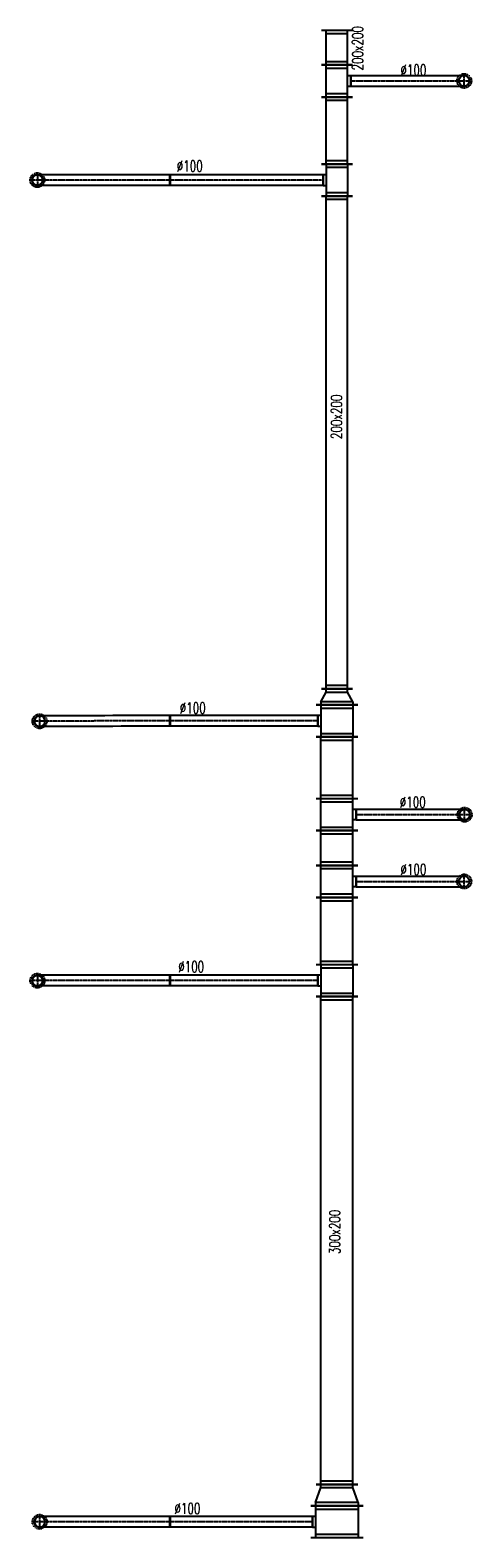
# Model space of a CAD drawing. Extents: x -7228 to 74941, y -112898 to 85621.
# Tile 204 of 256: x 25715 to 26129, y 37047 to 38460. Entities that reach past the tile are written whole.
import ezdxf

# ---------------------------------------------------------------- set-up
doc = ezdxf.new("R2010")
doc.units = 0
doc.linetypes.add('DASHDOT', pattern=[1, 0.5, -0.25, 0, -0.25])
doc.linetypes.add('DASHED', pattern=[0.75, 0.5, -0.25])
doc.layers.get('0').update_dxf_attribs({"color": 101, "linetype": 'CONTINUOUS'})
for name, color, linetype in [('E35', 6, 'CONTINUOUS'), ('FLUID-W8B', 7, 'CONTINUOUS'), ('FLUID-W8B-SYM', 7, 'CONTINUOUS'), ('m-went-opis', 86, 'CONTINUOUS')]:
    doc.layers.add(name, color=color, linetype=linetype)
doc.styles.add('tab-bud$0$ROMANS', font='romans', dxfattribs={"width": 0.7})
doc.linetypes.add('ZIGZAG', pattern='A,0.00254,-5.08,[131,ltypeshp.shx,S=5.08,R=0,X=-5.08,Y=0],-10.16,[131,ltypeshp.shx,S=5.08,R=180,X=5.08,Y=0],-5.08', length=20.32254)

# ---------------------------------------------------------------- blocks, each defined once
blk = doc.blocks.new('*U7247')
at = {"color": 4, "linetype": 'DASHED'}
blk.add_circle((0, 0), 67.5, dxfattribs=at)
at = {"color": 0, "linetype": 'ByBlock', "lineweight": -2}
blk.add_circle((0, 0), 50, dxfattribs=at)
blk = doc.blocks.new('*U7229')
at = {"color": 4, "linetype": 'DASHED'}
blk.add_circle((0, 0), 67.5, dxfattribs=at)
at = {"color": 0, "linetype": 'ByBlock', "lineweight": -2}
blk.add_circle((0, 0), 50, dxfattribs=at)
blk = doc.blocks.new('*U7228')
at = {"color": 4, "linetype": 'DASHED'}
blk.add_circle((0, 0), 67.5, dxfattribs=at)
at = {"color": 0, "linetype": 'ByBlock', "lineweight": -2}
blk.add_circle((0, 0), 50, dxfattribs=at)
blk = doc.blocks.new('*U7209')
at = {"color": 4, "linetype": 'DASHED'}
blk.add_circle((0, 0), 67.5, dxfattribs=at)
at = {"color": 0, "linetype": 'ByBlock', "lineweight": -2}
blk.add_circle((0, 0), 50, dxfattribs=at)
blk = doc.blocks.new('*U7227')
at = {"color": 4, "linetype": 'DASHED'}
blk.add_circle((0, 0), 67.5, dxfattribs=at)
at = {"color": 0, "linetype": 'ByBlock', "lineweight": -2}
blk.add_circle((0, 0), 50, dxfattribs=at)
blk = doc.blocks.new('*U7226')
at = {"color": 4, "linetype": 'DASHED'}
blk.add_circle((0, 0), 67.5, dxfattribs=at)
at = {"color": 0, "linetype": 'ByBlock', "lineweight": -2}
blk.add_circle((0, 0), 50, dxfattribs=at)
blk = doc.blocks.new('*U7207')
at = {"color": 4, "linetype": 'DASHED'}
blk.add_circle((0, 0), 67.5, dxfattribs=at)
at = {"color": 0, "linetype": 'ByBlock', "lineweight": -2}
blk.add_circle((0, 0), 50, dxfattribs=at)
blk = doc.blocks.new('*U7233')
at = {"color": 1, "linetype": 'Continuous', "lineweight": -2}
for p, q in [((-150, -245), (-150, 245)), ((150, 245), (150, -245)), ((50, -230), (-50, -230))]:
    blk.add_line(p, q, dxfattribs=at)
at = {"color": 0, "linetype": 'ByBlock', "lineweight": -2}
for p, q in [((-150, 200), (150, 200)), ((-150, -200), (150, -200)), ((-50, -200), (-50, -230)), ((50, -230), (50, -200))]:
    blk.add_line(p, q, dxfattribs=at)
at = {"color": 4, "linetype": 'Continuous'}
for p, q in [((-120, -200), (-120, 200)), ((120, 200), (120, -200))]:
    blk.add_line(p, q, dxfattribs=at)
blk = doc.blocks.new('*U7232')
at = {"color": 1, "linetype": 'Continuous', "lineweight": -2}
for p, q in [((-100, -245), (-100, 245)), ((100, 195), (100, -195))]:
    blk.add_line(p, q, dxfattribs=at)
at = {"color": 0, "linetype": 'ByBlock', "lineweight": -2}
for p, q in [((-70, 200), (-100, 200)), ((-70, 200), (70, 150)), ((70, 150), (100, 150)), ((-70, -200), (-100, -200)), ((-70, -200), (70, -150)), ((70, -150), (100, -150))]:
    blk.add_line(p, q, dxfattribs=at)
at = {"color": 4, "linetype": 'Continuous'}
for p, q in [((-70, -200), (-70, 200)), ((70, 150), (70, -150))]:
    blk.add_line(p, q, dxfattribs=at)
blk = doc.blocks.new('*U7231')
at = {"color": 1, "linetype": 'Continuous', "lineweight": -2}
for p, q in [((-666.5, -50), (-666.5, 50)), ((666.5, 50), (666.5, -50))]:
    blk.add_line(p, q, dxfattribs=at)
at = {"color": 0, "linetype": 'ByBlock', "lineweight": -2}
for p, q in [((-666.5, 50), (666.5, 50)), ((-666.5, -50), (666.5, -50))]:
    blk.add_line(p, q, dxfattribs=at)
at = {"layer": 'FLUID-W8B-SYM', "color": 2, "linetype": 'DASHDOT'}
blk.add_line((-666.5, 0), (666.5, 0), dxfattribs=at)
blk = doc.blocks.new('*U7230')
at = {"color": 1, "linetype": 'Continuous', "lineweight": -2}
blk.add_line((1221, 50), (1221, -50), dxfattribs=at)
at = {"color": 0, "linetype": 'ByBlock', "lineweight": -2}
blk.add_arc((0, 0), 50, 90, 270, dxfattribs=at)
at = {"color": 4, "linetype": 'DASHED', "lineweight": -2}
blk.add_arc((0, 0), 50, 270, 90, dxfattribs=at)
at = {"color": 1, "linetype": 'ZIGZAG', "lineweight": -2, "ltscale": 0.4}
for points in [[(1221, 50), (0, 50)], [(1221, -50), (0, -50)]]:
    blk.add_spline(points, degree=3, dxfattribs=at)
at = {"layer": 'FLUID-W8B-SYM', "color": 2, "linetype": 'DASHDOT'}
for p, q in [((0, 50), (0, -50)), ((0, 0), (-50, 0))]:
    blk.add_line(p, q, dxfattribs=at)
at = {"layer": 'FLUID-W8B-SYM', "color": 2, "linetype": 'DASHDOT', "start_tangent": (-1, 0), "end_tangent": (-1, 0)}
blk.add_spline([(1221, 0), (0, 0)], degree=3, dxfattribs=at)
blk = doc.blocks.new('*U7225')
at = {"color": 1, "linetype": 'Continuous', "lineweight": -2}
for p, q in [((-2285, -195), (-2285, 195)), ((2285, 195), (2285, -195))]:
    blk.add_line(p, q, dxfattribs=at)
at = {"color": 0, "linetype": 'ByBlock', "lineweight": -2}
for p, q in [((-2285, 150), (2285, 150)), ((-2285, -150), (2285, -150))]:
    blk.add_line(p, q, dxfattribs=at)
at = {"color": 4, "linetype": 'Continuous'}
for p, q in [((-2255, -150), (-2255, 150)), ((2255, 150), (2255, -150))]:
    blk.add_line(p, q, dxfattribs=at)
blk = doc.blocks.new('*U7224')
at = {"color": 1, "linetype": 'Continuous', "lineweight": -2}
for p, q in [((-150, -195), (-150, 195)), ((150, 195), (150, -195)), ((50, -180), (-50, -180))]:
    blk.add_line(p, q, dxfattribs=at)
at = {"color": 0, "linetype": 'ByBlock', "lineweight": -2}
for p, q in [((-150, 150), (150, 150)), ((-150, -150), (150, -150)), ((-50, -150), (-50, -180)), ((50, -180), (50, -150))]:
    blk.add_line(p, q, dxfattribs=at)
at = {"color": 4, "linetype": 'Continuous'}
for p, q in [((-120, -150), (-120, 150)), ((120, 150), (120, -150))]:
    blk.add_line(p, q, dxfattribs=at)
blk = doc.blocks.new('*U7223')
at = {"color": 1, "linetype": 'Continuous', "lineweight": -2}
for p, q in [((-314.5, -195), (-314.5, 195)), ((314.5, 195), (314.5, -195))]:
    blk.add_line(p, q, dxfattribs=at)
at = {"color": 0, "linetype": 'ByBlock', "lineweight": -2}
for p, q in [((-314.5, 150), (314.5, 150)), ((-314.5, -150), (314.5, -150))]:
    blk.add_line(p, q, dxfattribs=at)
at = {"color": 4, "linetype": 'Continuous'}
for p, q in [((-284.5, -150), (-284.5, 150)), ((284.5, 150), (284.5, -150))]:
    blk.add_line(p, q, dxfattribs=at)
blk = doc.blocks.new('*U7222')
at = {"color": 1, "linetype": 'Continuous', "lineweight": -2}
for p, q in [((-691.5, -50), (-691.5, 50)), ((691.5, 50), (691.5, -50))]:
    blk.add_line(p, q, dxfattribs=at)
at = {"color": 0, "linetype": 'ByBlock', "lineweight": -2}
for p, q in [((-691.5, 50), (691.5, 50)), ((-691.5, -50), (691.5, -50))]:
    blk.add_line(p, q, dxfattribs=at)
at = {"layer": 'FLUID-W8B-SYM', "color": 2, "linetype": 'DASHDOT'}
blk.add_line((-691.5, 0), (691.5, 0), dxfattribs=at)
blk = doc.blocks.new('*U7221')
at = {"color": 1, "linetype": 'Continuous', "lineweight": -2}
blk.add_line((1242, 50), (1242, -50), dxfattribs=at)
at = {"color": 0, "linetype": 'ByBlock', "lineweight": -2}
blk.add_arc((0, 0), 50, 90, 270, dxfattribs=at)
at = {"color": 4, "linetype": 'DASHED', "lineweight": -2}
blk.add_arc((0, 0), 50, 270, 90, dxfattribs=at)
at = {"color": 1, "linetype": 'ZIGZAG', "lineweight": -2, "ltscale": 0.4}
for points in [[(1242, 50), (0, 50)], [(1242, -50), (0, -50)]]:
    blk.add_spline(points, degree=3, dxfattribs=at)
at = {"layer": 'FLUID-W8B-SYM', "color": 2, "linetype": 'DASHDOT'}
for p, q in [((0, 0), (-50, 0)), ((0, 50), (0, -50))]:
    blk.add_line(p, q, dxfattribs=at)
at = {"layer": 'FLUID-W8B-SYM', "color": 2, "linetype": 'DASHDOT', "start_tangent": (-1, 0), "end_tangent": (-1, 0)}
blk.add_spline([(1242, 0), (0, 0)], degree=3, dxfattribs=at)
blk = doc.blocks.new('*U7220')
at = {"color": 1, "linetype": 'Continuous', "lineweight": -2}
for p, q in [((-150, -195), (-150, 195)), ((150, 195), (150, -195)), ((50, -180), (-50, -180))]:
    blk.add_line(p, q, dxfattribs=at)
at = {"color": 0, "linetype": 'ByBlock', "lineweight": -2}
for p, q in [((-150, 150), (150, 150)), ((-150, -150), (150, -150)), ((-50, -180), (-50, -150)), ((50, -150), (50, -180))]:
    blk.add_line(p, q, dxfattribs=at)
at = {"color": 4, "linetype": 'Continuous'}
for p, q in [((-120, -150), (-120, 150)), ((120, 150), (120, -150))]:
    blk.add_line(p, q, dxfattribs=at)
blk = doc.blocks.new('*U7219')
at = {"color": 1, "linetype": 'Continuous', "lineweight": -2}
for p, q in [((-163, -195), (-163, 195)), ((163, 195), (163, -195))]:
    blk.add_line(p, q, dxfattribs=at)
at = {"color": 0, "linetype": 'ByBlock', "lineweight": -2}
for p, q in [((-163, 150), (163, 150)), ((-163, -150), (163, -150))]:
    blk.add_line(p, q, dxfattribs=at)
at = {"color": 4, "linetype": 'Continuous'}
for p, q in [((-133, -150), (-133, 150)), ((133, 150), (133, -150))]:
    blk.add_line(p, q, dxfattribs=at)
blk = doc.blocks.new('*U7218')
at = {"color": 1, "linetype": 'Continuous', "lineweight": -2}
for p, q in [((-150, -195), (-150, 195)), ((150, 195), (150, -195)), ((50, -180), (-50, -180))]:
    blk.add_line(p, q, dxfattribs=at)
at = {"color": 0, "linetype": 'ByBlock', "lineweight": -2}
for p, q in [((-150, 150), (150, 150)), ((-150, -150), (150, -150)), ((-50, -180), (-50, -150)), ((50, -150), (50, -180))]:
    blk.add_line(p, q, dxfattribs=at)
at = {"color": 4, "linetype": 'Continuous'}
for p, q in [((-120, -150), (-120, 150)), ((120, 150), (120, -150))]:
    blk.add_line(p, q, dxfattribs=at)
blk = doc.blocks.new('*U7217')
at = {"color": 1, "linetype": 'Continuous', "lineweight": -2}
blk.add_line((-1011, -50), (-1011, 50), dxfattribs=at)
at = {"color": 4, "linetype": 'DASHED', "lineweight": -2}
blk.add_arc((0, 0), 50, 90, 270, dxfattribs=at)
at = {"color": 0, "linetype": 'ByBlock', "lineweight": -2}
blk.add_arc((0, 0), 50, 270, 90, dxfattribs=at)
at = {"color": 1, "linetype": 'ZIGZAG', "lineweight": -2, "ltscale": 0.4}
for points in [[(-1011, 50), (0, 50)], [(-1011, -50), (0, -50)]]:
    blk.add_spline(points, degree=3, dxfattribs=at)
at = {"layer": 'FLUID-W8B-SYM', "color": 2, "linetype": 'DASHDOT'}
for p, q in [((0, -50), (0, 50)), ((0, 0), (50, 0))]:
    blk.add_line(p, q, dxfattribs=at)
at = {"layer": 'FLUID-W8B-SYM', "color": 2, "linetype": 'DASHDOT', "start_tangent": (1, 0), "end_tangent": (1, 0)}
blk.add_spline([(-1011, 0), (0, 0)], degree=3, dxfattribs=at)
blk = doc.blocks.new('*U7216')
at = {"color": 1, "linetype": 'Continuous', "lineweight": -2}
blk.add_line((-1015, -50), (-1015, 50), dxfattribs=at)
at = {"color": 4, "linetype": 'DASHED', "lineweight": -2}
blk.add_arc((0, 0), 50, 90, 270, dxfattribs=at)
at = {"color": 0, "linetype": 'ByBlock', "lineweight": -2}
blk.add_arc((0, 0), 50, 270, 90, dxfattribs=at)
at = {"color": 1, "linetype": 'ZIGZAG', "lineweight": -2, "ltscale": 0.4}
for points in [[(-1015, 50), (0, 50)], [(-1015, -50), (0, -50)]]:
    blk.add_spline(points, degree=3, dxfattribs=at)
at = {"layer": 'FLUID-W8B-SYM', "color": 2, "linetype": 'DASHDOT'}
for p, q in [((0, -50), (0, 50)), ((0, 0), (50, 0))]:
    blk.add_line(p, q, dxfattribs=at)
at = {"layer": 'FLUID-W8B-SYM', "color": 2, "linetype": 'DASHDOT', "start_tangent": (1, 0), "end_tangent": (1, 0)}
blk.add_spline([(-1015, 0), (0, 0)], degree=3, dxfattribs=at)
blk = doc.blocks.new('*U7215')
at = {"color": 1, "linetype": 'Continuous', "lineweight": -2}
for p, q in [((-289.5, -195), (-289.5, 195)), ((289.5, 195), (289.5, -195))]:
    blk.add_line(p, q, dxfattribs=at)
at = {"color": 0, "linetype": 'ByBlock', "lineweight": -2}
for p, q in [((-289.5, 150), (289.5, 150)), ((-289.5, -150), (289.5, -150))]:
    blk.add_line(p, q, dxfattribs=at)
at = {"color": 4, "linetype": 'Continuous'}
for p, q in [((-259.5, -150), (-259.5, 150)), ((259.5, 150), (259.5, -150))]:
    blk.add_line(p, q, dxfattribs=at)
blk = doc.blocks.new('*U7214')
at = {"color": 1, "linetype": 'Continuous', "lineweight": -2}
for p, q in [((-150, -195), (-150, 195)), ((150, 195), (150, -195)), ((50, -180), (-50, -180))]:
    blk.add_line(p, q, dxfattribs=at)
at = {"color": 0, "linetype": 'ByBlock', "lineweight": -2}
for p, q in [((-150, 150), (150, 150)), ((-150, -150), (150, -150)), ((-50, -150), (-50, -180)), ((50, -180), (50, -150))]:
    blk.add_line(p, q, dxfattribs=at)
at = {"color": 4, "linetype": 'Continuous'}
for p, q in [((-120, -150), (-120, 150)), ((120, 150), (120, -150))]:
    blk.add_line(p, q, dxfattribs=at)
blk = doc.blocks.new('*U7213')
at = {"color": 1, "linetype": 'Continuous', "lineweight": -2}
for p, q in [((-75, -195), (-75, 195)), ((75, 145), (75, -145))]:
    blk.add_line(p, q, dxfattribs=at)
at = {"color": 0, "linetype": 'ByBlock', "lineweight": -2}
for p, q in [((-45, 150), (-75, 150)), ((-45, 150), (45, 100)), ((45, 100), (75, 100)), ((-45, -150), (45, -100)), ((45, -100), (75, -100)), ((-45, -150), (-75, -150))]:
    blk.add_line(p, q, dxfattribs=at)
at = {"color": 4, "linetype": 'Continuous'}
for p, q in [((-45, -150), (-45, 150)), ((45, 100), (45, -100))]:
    blk.add_line(p, q, dxfattribs=at)
blk = doc.blocks.new('*U7212')
at = {"color": 1, "linetype": 'Continuous', "lineweight": -2}
for p, q in [((-2308.5, -145), (-2308.5, 145)), ((2308.5, 145), (2308.5, -145))]:
    blk.add_line(p, q, dxfattribs=at)
at = {"color": 0, "linetype": 'ByBlock', "lineweight": -2}
for p, q in [((-2308.5, 100), (2308.5, 100)), ((-2308.5, -100), (2308.5, -100))]:
    blk.add_line(p, q, dxfattribs=at)
at = {"color": 4, "linetype": 'Continuous'}
for p, q in [((-2278.5, -100), (-2278.5, 100)), ((2278.5, 100), (2278.5, -100))]:
    blk.add_line(p, q, dxfattribs=at)
blk = doc.blocks.new('*U7211')
at = {"color": 1, "linetype": 'Continuous', "lineweight": -2}
for p, q in [((-691.5, -50), (-691.5, 50)), ((691.5, 50), (691.5, -50))]:
    blk.add_line(p, q, dxfattribs=at)
at = {"color": 0, "linetype": 'ByBlock', "lineweight": -2}
for p, q in [((-691.5, 50), (691.5, 50)), ((-691.5, -50), (691.5, -50))]:
    blk.add_line(p, q, dxfattribs=at)
at = {"layer": 'FLUID-W8B-SYM', "color": 2, "linetype": 'DASHDOT'}
blk.add_line((-691.5, 0), (691.5, 0), dxfattribs=at)
blk = doc.blocks.new('*U7210')
at = {"color": 1, "linetype": 'Continuous', "lineweight": -2}
blk.add_line((1221, 54), (1221, -46), dxfattribs=at)
at = {"color": 0, "linetype": 'ByBlock', "lineweight": -2}
blk.add_arc((0, 0), 50, 90.2496, 270.2496, dxfattribs=at)
at = {"color": 4, "linetype": 'DASHED', "lineweight": -2}
blk.add_arc((0, 0), 50, 270.2496, 90.2496, dxfattribs=at)
at = {"color": 1, "linetype": 'ZIGZAG', "lineweight": -2, "ltscale": 0.4}
for points in [[(1221, 54), (0, 50)], [(1221, -46), (0, -50)]]:
    blk.add_spline(points, degree=3, dxfattribs=at)
at = {"layer": 'FLUID-W8B-SYM', "color": 2, "linetype": 'DASHDOT'}
for p, q in [((0, 50), (0, -50)), ((0, 0), (-50, 0))]:
    blk.add_line(p, q, dxfattribs=at)
at = {"layer": 'FLUID-W8B-SYM', "color": 2, "linetype": 'DASHDOT', "start_tangent": (-1, 0), "end_tangent": (-0.999991, -0.004356)}
blk.add_spline([(1221, 4), (0, 0)], degree=3, dxfattribs=at)
blk = doc.blocks.new('*U7205')
at = {"color": 1, "linetype": 'Continuous', "lineweight": -2}
for p, q in [((-150, -145), (-150, 145)), ((150, 145), (150, -145)), ((50, -130), (-50, -130))]:
    blk.add_line(p, q, dxfattribs=at)
at = {"color": 0, "linetype": 'ByBlock', "lineweight": -2}
for p, q in [((-150, 100), (150, 100)), ((-150, -100), (150, -100)), ((-50, -100), (-50, -130)), ((50, -130), (50, -100))]:
    blk.add_line(p, q, dxfattribs=at)
at = {"color": 4, "linetype": 'Continuous'}
for p, q in [((-120, -100), (-120, 100)), ((120, 100), (120, -100))]:
    blk.add_line(p, q, dxfattribs=at)
blk = doc.blocks.new('*U7204')
at = {"color": 1, "linetype": 'Continuous', "lineweight": -2}
for p, q in [((-314, -145), (-314, 145)), ((314, 145), (314, -145))]:
    blk.add_line(p, q, dxfattribs=at)
at = {"color": 0, "linetype": 'ByBlock', "lineweight": -2}
for p, q in [((-314, 100), (314, 100)), ((-314, -100), (314, -100))]:
    blk.add_line(p, q, dxfattribs=at)
at = {"color": 4, "linetype": 'Continuous'}
for p, q in [((-284, -100), (-284, 100)), ((284, 100), (284, -100))]:
    blk.add_line(p, q, dxfattribs=at)
blk = doc.blocks.new('*U7203')
at = {"color": 1, "linetype": 'Continuous', "lineweight": -2}
for p, q in [((-716.5, -50), (-716.5, 50)), ((716.5, 50), (716.5, -50))]:
    blk.add_line(p, q, dxfattribs=at)
at = {"color": 0, "linetype": 'ByBlock', "lineweight": -2}
for p, q in [((-716.5, 50), (716.5, 50)), ((-716.5, -50), (716.5, -50))]:
    blk.add_line(p, q, dxfattribs=at)
at = {"layer": 'FLUID-W8B-SYM', "color": 2, "linetype": 'DASHDOT'}
blk.add_line((-716.5, 0), (716.5, 0), dxfattribs=at)
blk = doc.blocks.new('*U7202')
at = {"color": 1, "linetype": 'Continuous', "lineweight": -2}
blk.add_line((1242, 50), (1242, -50), dxfattribs=at)
at = {"color": 0, "linetype": 'ByBlock', "lineweight": -2}
blk.add_arc((0, 0), 50, 90.0288, 270.0288, dxfattribs=at)
at = {"color": 4, "linetype": 'DASHED', "lineweight": -2}
blk.add_arc((0, 0), 50, 270.0288, 90.0288, dxfattribs=at)
at = {"color": 1, "linetype": 'ZIGZAG', "lineweight": -2, "ltscale": 0.4}
for points in [[(1242, 50), (0, 50)], [(1242, -50), (0, -50)]]:
    blk.add_spline(points, degree=3, dxfattribs=at)
at = {"layer": 'FLUID-W8B-SYM', "color": 2, "linetype": 'DASHDOT'}
for p, q in [((0, 0), (-50, 0)), ((0, 50), (0, -50))]:
    blk.add_line(p, q, dxfattribs=at)
at = {"layer": 'FLUID-W8B-SYM', "color": 2, "linetype": 'DASHDOT', "start_tangent": (-1, 0), "end_tangent": (-1, -0.000502)}
blk.add_spline([(1242, 0), (0, 0)], degree=3, dxfattribs=at)
blk = doc.blocks.new('*U7201')
at = {"color": 1, "linetype": 'Continuous', "lineweight": -2}
for p, q in [((-150, -145), (-150, 145)), ((150, 145), (150, -145)), ((50, -130), (-50, -130))]:
    blk.add_line(p, q, dxfattribs=at)
at = {"color": 0, "linetype": 'ByBlock', "lineweight": -2}
for p, q in [((-150, 100), (150, 100)), ((-150, -100), (150, -100)), ((-50, -130), (-50, -100)), ((50, -100), (50, -130))]:
    blk.add_line(p, q, dxfattribs=at)
at = {"color": 4, "linetype": 'Continuous'}
for p, q in [((-120, -100), (-120, 100)), ((120, 100), (120, -100))]:
    blk.add_line(p, q, dxfattribs=at)
blk = doc.blocks.new('*U7200')
at = {"color": 1, "linetype": 'Continuous', "lineweight": -2}
blk.add_line((-1061, -50), (-1061, 50), dxfattribs=at)
at = {"color": 4, "linetype": 'DASHED', "lineweight": -2}
blk.add_arc((0, 0), 50, 90.0252, 270.0252, dxfattribs=at)
at = {"color": 0, "linetype": 'ByBlock', "lineweight": -2}
blk.add_arc((0, 0), 50, 270.0252, 90.0252, dxfattribs=at)
at = {"color": 1, "linetype": 'ZIGZAG', "lineweight": -2, "ltscale": 0.4}
for points in [[(-1061, 50), (0, 50)], [(-1061, -50), (0, -50)]]:
    blk.add_spline(points, degree=3, dxfattribs=at)
at = {"layer": 'FLUID-W8B-SYM', "color": 2, "linetype": 'DASHDOT'}
for p, q in [((0, -50), (0, 50)), ((0, 0), (50, 0))]:
    blk.add_line(p, q, dxfattribs=at)
at = {"layer": 'FLUID-W8B-SYM', "color": 2, "linetype": 'DASHDOT', "start_tangent": (1, 0), "end_tangent": (1, 0.00044)}
blk.add_spline([(-1061, 0), (0, 0)], degree=3, dxfattribs=at)
blk = doc.blocks.new('*U7199')
at = {"color": 1, "linetype": 'Continuous', "lineweight": -2}
for p, q in [((-163, -145), (-163, 145)), ((163, 145), (163, -145))]:
    blk.add_line(p, q, dxfattribs=at)
at = {"color": 0, "linetype": 'ByBlock', "lineweight": -2}
for p, q in [((-163, 100), (163, 100)), ((-163, -100), (163, -100))]:
    blk.add_line(p, q, dxfattribs=at)
at = {"color": 4, "linetype": 'Continuous'}
for p, q in [((-133, -100), (-133, 100)), ((133, 100), (133, -100))]:
    blk.add_line(p, q, dxfattribs=at)
blk = doc.blocks.new('A$C57440DA0')
at = {"layer": 'FLUID-W8B', "color": 1, "linetype": 'Continuous'}
for name, p, xscale, yscale, zscale, rotation in [('*U7199', (7754, -1273.3), 0.1, 0.1, 0.1, 90), ('*U7201', (7754, -1304.6), 0.09999999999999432, 0.09999999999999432, 0.1, 90), ('*U7200', (7873.1, -1304.5), 0.09999999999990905, 0.1, 0.1, 359.9999999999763), ('*U7204', (7754, -1351), 0.1, 0.1, 0.1, 90), ('*U7205', (7754, -1397.4), 0.09999999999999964, 0.09999999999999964, 0.1, 270), ('*U7203', (7669.3, -1397.4), 0.09999999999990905, 0.1, 0.1, 180.0000000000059), ('*U7212', (7754, -1643.2), 0.1, 0.1, 0.1, 90), ('*U7213', (7754, -1881.6), 0.1, 0.1, 0.1, 90), ('*U7214', (7754, -1904.1, 3630), 0.1000000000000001, 0.1000000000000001, 0.09999999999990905, 270), ('*U7211', (7666.8, -1904.1), 0.09999999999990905, 0.1, 0.1, 180.0000000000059), ('*U7215', (7754, -1948), 0.1, 0.1, 0.1, 90), ('*U7218', (7754, -1991.9), 0.09999999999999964, 0.09999999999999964, 0.1, 90), ('*U7216', (7873.5, -1991.9), 0.09999999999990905, 0.1, 0.1, 359.9999999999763), ('*U7219', (7754, -2023.2), 0.1, 0.1, 0.1, 90), ('*U7220', (7754, -2054.5), 0.1000000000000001, 0.1000000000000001, 0.1, 90), ('*U7217', (7873.1, -2054.5), 0.09999999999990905, 0.1, 0.1, 359.9999999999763), ('*U7223', (7754, -2101), 0.1, 0.1, 0.1, 90), ('*U7224', (7754, -2147.4), 0.09999999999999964, 0.09999999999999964, 0.1, 270), ('*U7222', (7666.8, -2147.4), 0.09999999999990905, 0.1, 0.1, 180.0000000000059), ('*U7225', (7754, -2390.9), 0.1, 0.1, 0.1, 90), ('*U7232', (7754, -2629.4), 0.1, 0.1, 0.1, 90), ('*U7233', (7754, -2654.4), 0.09999999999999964, 0.09999999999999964, 0.1, 270), ('*U7231', (7664.3, -2654.4), 0.09999999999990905, 0.1, 0.1, 179.9999999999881)]:
    blk.add_blockref(name, p, dxfattribs=dict(at, xscale=xscale, yscale=yscale, zscale=zscale, rotation=rotation))
at = {"layer": 'FLUID-W8B', "color": 1, "linetype": 'Continuous', "zscale": 0.1}
for name, p, xscale, yscale in [('*U7207', (7873.1, -1304.5), 0.1000000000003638, 0.1000000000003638), ('*U7209', (7473.5, -1397.4), 0.1000000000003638, 0.1000000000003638), ('*U7202', (7473.5, -1397.4), 0.09999999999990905, 0.1), ('*U7228', (7475.6, -1904.4), 0.1000000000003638, 0.1000000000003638), ('*U7210', (7475.6, -1904.4), 0.09999999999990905, 0.1), ('*U7226', (7873.5, -1991.9), 0.1000000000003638, 0.1000000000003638), ('*U7227', (7873.1, -2054.5), 0.1000000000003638, 0.1000000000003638), ('*U7229', (7473.5, -2147.4), 0.1000000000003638, 0.1000000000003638), ('*U7221', (7473.5, -2147.4), 0.09999999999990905, 0.1), ('*U7247', (7475.6, -2654.4), 0.1000000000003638, 0.1000000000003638), ('*U7230', (7475.6, -2654.4), 0.09999999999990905, 0.1)]:
    blk.add_blockref(name, p, dxfattribs=dict(at, xscale=xscale, yscale=yscale))
at = {"layer": 'm-went-opis', "style": 'tab-bud$0$ROMANS', "width": 0.7}
for s, rotation, p in [('200x200', 90, (7778.4, -1294.7)), ('%%c100', 360, (7813.4, -1299.4, 0)), ('%%c100', 360, (7604, -1389.3, 0)), ('200x200', 90, (7758.6, -1640)), ('%%c100', 360, (7606.8, -1897, 0)), ('%%c100', 360, (7812.8, -1985.2, 0)), ('%%c100', 360, (7813.4, -2048.3, 0)), ('%%c100', 360, (7605.4, -2139.4, 0)), ('300x200', 90, (7757, -2403.6)), ('%%c100', 360, (7601.9, -2647, 0))]:
    blk.add_text(s, height=10.11, rotation=rotation, dxfattribs=at).set_placement(p)

msp = doc.modelspace()

# ---------------------------------------------------------------- block references
at = {"layer": 'E35'}
msp.add_blockref('A$C57440DA0', (18248.5, 39716.472), dxfattribs=at)

doc.saveas('drawing.dxf')
